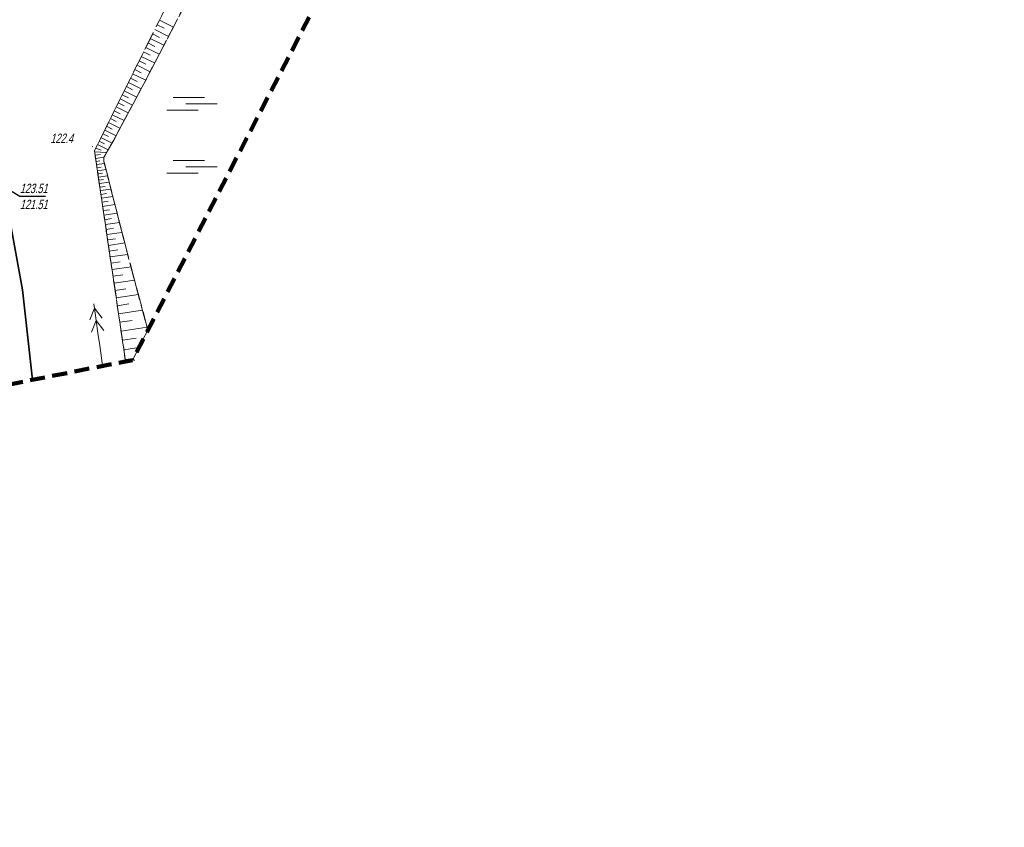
# Model space of a CAD drawing. Extents: x 7463256 to 7464485, y 5957341 to 5958260.
# Tile 30 of 256: x 7463460 to 7463538, y 5957341 to 5957405. Entities that reach past the tile are written whole.
import ezdxf
from ezdxf.enums import TextEntityAlignment as Align

# ---------------------------------------------------------------- set-up
doc = ezdxf.new("R2010")
doc.units = 0
doc.header["$MEASUREMENT"] = 0
for name, pattern in [('1.5_0.5', [2, 1.5, -0.5]), ('218-500', [1, 0.5, -0.5]), ('4', [1.8, 1.2, -0.6]), ('mz1.25_0.5', [1.75, 1.25, -0.5])]:
    doc.linetypes.add(name, pattern=pattern)
doc.layers.get('0').update_dxf_attribs({"color": 2, "linetype": 'CONTINUOUS', "lineweight": 5})
for name, color, linetype in [('000 Inne (niezydentyfikowane)', 7, 'CONTINUOUS'), ('217-Granica konturu klasyfikcyjnego', 7, 'CONTINUOUS'), ('218-Granica użytku', 7, 'CONTINUOUS'), ('Obszar opracowania', 7, 'CONTINUOUS'), ('przewód elektroenergetyczny średniego napięcia (linia) - symbol', 7, 'CONTINUOUS'), ('punkt o określonej wysokości (sieć ciepłownicza)-Atr2', 7, 'CONTINUOUS'), ('punkt o określonej wysokości (sieć ciepłownicza)-Atr3', 7, 'CONTINUOUS'), ('punkt wysokościowy naturalny', 7, 'CONTINUOUS'), ('punkt wysokościowy naturalny-Atr2', 7, 'CONTINUOUS'), ('rura ochronna - przewód ciepłowniczy (linia)', 7, 'CONTINUOUS'), ('skarpa nieumocniona (powierzchnia)', 7, 'CONTINUOUS'), ('teren podmokły (powierzchnia) - symbol', 7, 'CONTINUOUS')]:
    doc.layers.add(name, color=color, linetype=linetype)
doc.styles.get("Standard").update_dxf_attribs({"font": 'txt', "width": 0.75})

# ---------------------------------------------------------------- blocks, each defined once
blk = doc.blocks.new('PW01')
at = {"linetype": 'Continuous', "lineweight": 13}
h = blk.add_hatch(color=0, dxfattribs=at)
edge = h.paths.add_edge_path()
edge.add_arc((0, 0), 0.045, 0, 360)
blk = doc.blocks.new('PE03')
at = {"color": 0, "linetype": 'Continuous', "lineweight": 13}
for p, q in [((0.65, 0), (0, 0)), ((0.65, 0), (1.65, 0)), ((1.65, 0), (2.65, 0)), ((2.65, 0), (3.65, 0)), ((3.65, 0), (2.784, 0.5)), ((3.65, 0), (2.784, -0.5)), ((3.65, 0), (4.65, 0)), ((4.65, 0), (3.784, 0.5)), ((4.65, 0), (3.784, -0.5)), ((4.65, 0), (5, 0))]:
    blk.add_line(p, q, dxfattribs=at)
blk = doc.blocks.new('MO02')
at = {"color": 0, "linetype": 'Continuous', "lineweight": 13}
for p, q in [((0.5, 1), (3, 1)), ((0, 0), (2.5, 0)), ((1.5, 0.5), (4, 0.5))]:
    blk.add_line(p, q, dxfattribs=at)

msp = doc.modelspace()

# ---------------------------------------------------------------- linework, layer by layer
at = {"layer": '000 Inne (niezydentyfikowane)', "color": 7, "linetype": 'Continuous', "lineweight": 13}
for p, q in [((7463470.91, 5957404.76), (7463471.47, 5957404.49)), ((7463471.1, 5957405.13), (7463472.21, 5957404.58)), ((7463470.55, 5957404.04), (7463471.1, 5957403.76)), ((7463470.73, 5957404.4), (7463471.83, 5957403.85)), ((7463470.19, 5957403.32), (7463470.73, 5957403.05)), ((7463470.37, 5957403.67), (7463471.46, 5957403.14)), ((7463469.66, 5957402.25), (7463470.72, 5957401.73)), ((7463469.84, 5957402.61), (7463470.37, 5957402.34)), ((7463470.02, 5957402.96), (7463471.09, 5957402.43)), ((7463469.32, 5957401.55), (7463470.36, 5957401.03)), ((7463469.49, 5957401.9), (7463470.02, 5957401.64)), ((7463468.97, 5957400.86), (7463470.01, 5957400.35)), ((7463469.14, 5957401.21), (7463469.66, 5957400.95)), ((7463468.63, 5957400.18), (7463469.65, 5957399.68)), ((7463468.8, 5957400.52), (7463469.32, 5957400.26)), ((7463468.14, 5957399.19), (7463468.63, 5957398.95)), ((7463468.3, 5957399.52), (7463469.3, 5957399.02)), ((7463468.47, 5957399.85), (7463468.97, 5957399.6)), ((7463467.82, 5957398.55), (7463468.3, 5957398.31)), ((7463467.98, 5957398.87), (7463468.95, 5957398.38)), ((7463467.35, 5957397.6), (7463468.29, 5957397.14)), ((7463467.51, 5957397.92), (7463467.98, 5957397.68)), ((7463467.66, 5957398.23), (7463468.62, 5957397.75)), ((7463467.05, 5957396.99), (7463467.96, 5957396.53)), ((7463467.2, 5957397.3), (7463467.66, 5957397.06)), ((7463466.6, 5957396.09), (7463467.04, 5957395.87)), ((7463466.75, 5957396.39), (7463467.65, 5957395.94)), ((7463466.89, 5957396.69), (7463467.35, 5957396.46)), ((7463466.17, 5957395.23), (7463467.02, 5957394.81)), ((7463466.31, 5957395.52), (7463466.74, 5957395.3)), ((7463466.45, 5957395.8), (7463467.33, 5957395.36)), ((7463465.94, 5957394.67), (7463466.9, 5957394.6)), ((7463465.98, 5957394.39), (7463466.42, 5957394.45)), ((7463466.03, 5957394.95), (7463466.46, 5957394.78)), ((7463466.02, 5957394.14), (7463466.7, 5957394.24)), ((7463466.06, 5957393.89), (7463466.37, 5957393.94)), ((7463466.09, 5957393.64), (7463466.73, 5957393.74)), ((7463466.13, 5957393.4), (7463466.46, 5957393.45)), ((7463466.17, 5957393.15), (7463466.85, 5957393.25)), ((7463466.2, 5957392.9), (7463466.56, 5957392.95)), ((7463466.24, 5957392.65), (7463466.98, 5957392.76)), ((7463466.28, 5957392.4), (7463466.66, 5957392.45)), ((7463466.32, 5957392.13), (7463467.11, 5957392.25)), ((7463466.36, 5957391.85), (7463466.77, 5957391.91)), ((7463466.4, 5957391.57), (7463467.25, 5957391.69)), ((7463466.44, 5957391.27), (7463466.88, 5957391.34)), ((7463466.49, 5957390.96), (7463467.4, 5957391.1)), ((7463466.54, 5957390.65), (7463467.01, 5957390.72)), ((7463466.58, 5957390.32), (7463467.56, 5957390.46)), ((7463466.64, 5957389.98), (7463467.14, 5957390.05)), ((7463466.69, 5957389.62), (7463467.74, 5957389.78)), ((7463466.74, 5957389.25), (7463467.28, 5957389.34)), ((7463466.8, 5957388.88), (7463467.92, 5957389.04)), ((7463466.86, 5957388.48), (7463467.44, 5957388.57)), ((7463466.92, 5957388.07), (7463468.12, 5957388.25)), ((7463466.98, 5957387.65), (7463467.6, 5957387.74)), ((7463467.04, 5957387.21), (7463468.34, 5957387.41)), ((7463467.11, 5957386.76), (7463467.78, 5957386.86)), ((7463467.18, 5957386.29), (7463468.57, 5957386.5)), ((7463467.25, 5957385.8), (7463467.98, 5957385.91)), ((7463467.33, 5957385.29), (7463468.84, 5957385.51)), ((7463467.41, 5957384.76), (7463468.19, 5957384.88)), ((7463467.49, 5957384.21), (7463469.12, 5957384.45)), ((7463467.57, 5957383.63), (7463468.42, 5957383.76)), ((7463467.66, 5957383.04), (7463469.43, 5957383.3)), ((7463467.75, 5957382.41), (7463468.67, 5957382.55)), ((7463467.85, 5957381.77), (7463469.76, 5957382.05)), ((7463467.95, 5957381.09), (7463468.94, 5957381.24)), ((7463468.05, 5957380.39), (7463470.12, 5957380.7)), ((7463468.16, 5957379.66), (7463469.24, 5957379.82)), ((7463468.27, 5957378.91), (7463469.468, 5957379.087)), ((7463468.39, 5957378.12), (7463469.018, 5957378.212))]:
    msp.add_line(p, q, dxfattribs=at)
at = {"layer": '217-Granica konturu klasyfikcyjnego', "color": 3, "linetype": '1.5_0.5', "lineweight": 18, "flags": 128}
for points in [[(7463469.87, 5957400.08), (7463473.93, 5957407.9)], [(7463471.5, 5957405.94), (7463465.93, 5957394.75)], [(7463469, 5957398.47), (7463469.87, 5957400.08)], [(7463467.46, 5957395.59), (7463469, 5957398.47)], [(7463466.69, 5957394.23), (7463467.46, 5957395.59)], [(7463465.93, 5957394.75), (7463468.407, 5957377.973)], [(7463466.69, 5957393.88), (7463466.69, 5957394.23)], [(7463468.55, 5957386.58), (7463466.69, 5957393.88)], [(7463470.183, 5957380.474), (7463468.55, 5957386.58)]]:
    msp.add_lwpolyline(points, dxfattribs=at)
at = {"layer": '218-Granica użytku', "color": 3, "linetype": '218-500', "lineweight": 18, "flags": 128}
for points in [[(7463473.93, 5957407.9), (7463469.87, 5957400.08)], [(7463465.93, 5957394.75), (7463471.5, 5957405.94)], [(7463469.87, 5957400.08), (7463469, 5957398.47)], [(7463469, 5957398.47), (7463467.46, 5957395.59)], [(7463467.46, 5957395.59), (7463466.69, 5957394.23)], [(7463468.407, 5957377.973), (7463465.93, 5957394.75)], [(7463466.69, 5957394.23), (7463466.69, 5957393.88)], [(7463466.69, 5957393.88), (7463468.55, 5957386.58)], [(7463468.55, 5957386.58), (7463470.183, 5957380.474)]]:
    msp.add_lwpolyline(points, dxfattribs=at)
at = {"layer": 'Obszar opracowania', "color": 132, "linetype": '4', "lineweight": 200, "flags": 128}
msp.add_lwpolyline([(7463648.63, 5957598.42), (7463381.17, 5957559), (7463352.31, 5957567.45), (7463255.88, 5957568.85), (7463280.41, 5957340.9), (7463468.95, 5957378.08), (7463536.66, 5957509.53), (7463626.95, 5957460.4), (7463653.5, 5957411.27), (7463734.5, 5957471.02), (7463879.22, 5957698.07), (7464314.97, 5957939.96), (7464470.72, 5957945.23), (7464483.34, 5958244.06), (7464262.86, 5958260.06), (7464240.11, 5958013.73), (7463789.91, 5957739.13), (7463712.41, 5957593.35)], close=True, dxfattribs=at)
at = {"layer": 'punkt o określonej wysokości (sieć ciepłownicza)-Atr2', "color": 7, "flags": 128}
msp.add_lwpolyline([(7463458.34, 5957392.11), (7463459.99, 5957391.14), (7463462.039, 5957391.14)], dxfattribs=at)
at = {"layer": 'rura ochronna - przewód ciepłowniczy (linia)', "color": 212, "linetype": 'Continuous', "lineweight": 35, "flags": 128}
msp.add_lwpolyline([(7463456.64, 5957389.55), (7463459.08, 5957389.8), (7463460.2, 5957383.67), (7463460.988, 5957376.51)], dxfattribs=at)
at = {"layer": 'skarpa nieumocniona (powierzchnia)', "color": 7, "linetype": 'mz1.25_0.5', "lineweight": 18, "flags": 128}
msp.add_lwpolyline([(7463502.72, 5957443.65), (7463499.37, 5957439.97), (7463496.25, 5957436.52), (7463489.55, 5957439.37), (7463486.69, 5957436.1), (7463483.17, 5957432), (7463479.65, 5957427.9), (7463476.25, 5957423.96), (7463472.85, 5957420.12), (7463470.34, 5957417.18), (7463469.02, 5957414.4), (7463467.63, 5957411.39), (7463473.93, 5957407.9), (7463469.87, 5957400.08), (7463469, 5957398.47), (7463467.46, 5957395.59), (7463466.69, 5957394.23), (7463466.69, 5957393.88), (7463468.55, 5957386.58), (7463470.18, 5957380.47), (7463468.95, 5957378.08), (7463468.41, 5957377.97), (7463465.93, 5957394.75), (7463471.5, 5957405.94), (7463465.18, 5957410.74), (7463465.59, 5957411.84), (7463468.68, 5957420.1), (7463488.28, 5957440.85), (7463490.01, 5957439.98), (7463496.08, 5957437.53), (7463498.78, 5957440.67), (7463502.02, 5957444.37), (7463504.56, 5957447.22)], close=True, dxfattribs=at)

# ---------------------------------------------------------------- block references
at = {"layer": 'przewód elektroenergetyczny średniego napięcia (linia) - symbol', "color": 1, "linetype": 'Continuous', "lineweight": 18, "rotation": 98.079}
msp.add_blockref('PE03', (7463466.582, 5957377.613), dxfattribs=at)
at = {"layer": 'punkt wysokościowy naturalny', "color": 7, "linetype": 'Continuous', "lineweight": 13}
msp.add_blockref('PW01', (7463465.77, 5957395.07), dxfattribs=at)
at = {"layer": 'teren podmokły (powierzchnia) - symbol', "color": 7, "linetype": 'Continuous', "lineweight": 18}
for p in [(7463471.69, 5957397.97), (7463471.69, 5957392.97)]:
    msp.add_blockref('MO02', p, dxfattribs=at)

# ---------------------------------------------------------------- texts
at = {"layer": 'punkt o określonej wysokości (sieć ciepłownicza)-Atr2', "color": 212, "oblique": 15, "width": 0.72}
msp.add_text('123.51', height=0.75, dxfattribs=at).set_placement((7463459.99, 5957391.148), align=Align.BOTTOM_LEFT)
at = {"layer": 'punkt o określonej wysokości (sieć ciepłownicza)-Atr3', "color": 212, "oblique": 15, "width": 0.72}
msp.add_text('121.51', height=0.75, dxfattribs=at).set_placement((7463459.99, 5957389.873), align=Align.BOTTOM_LEFT)
at = {"layer": 'punkt wysokościowy naturalny-Atr2', "color": 7, "oblique": 15, "width": 0.72}
msp.add_text('122.4', height=0.75, dxfattribs=at).set_placement((7463462.42, 5957395.36))

doc.saveas('drawing.dxf')
